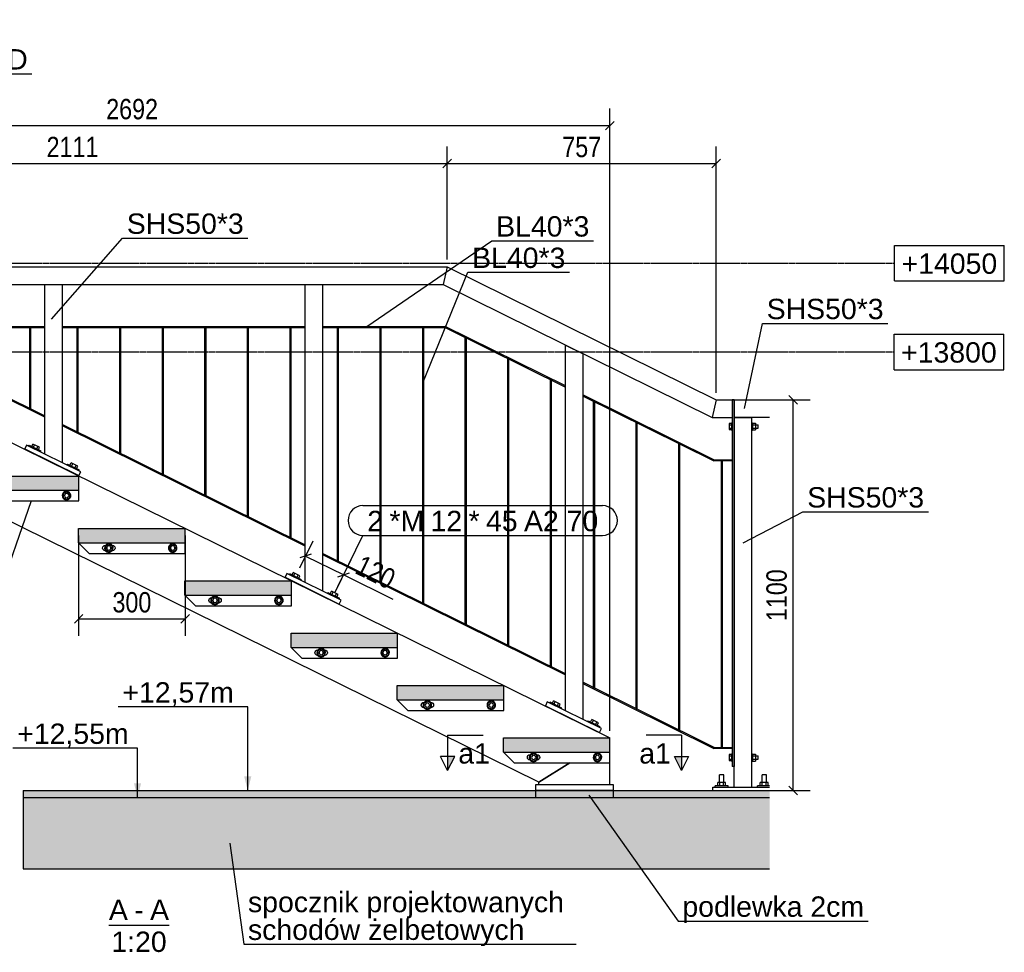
# Model space of a CAD drawing. Header units: millimetres. Extents: x 60 to 119230, y 44 to 9810.
# Tile 27 of 33: x 76050 to 78823, y 89 to 2715. Entities that reach past the tile are written whole.
import ezdxf

# ---------------------------------------------------------------- set-up
doc = ezdxf.new("R2010")
doc.units = ezdxf.units.MM
doc.linetypes.add('DXK_LINE_DOT3', pattern=[5.9187, 2.979, -0.9799, 0.9799, -0.9799])
doc.styles.add('Arial', font='ARIAL.TTF', dxfattribs={"height": 0.2})
doc.styles.add('Arial Narrow', font='ARIALN.TTF', dxfattribs={"height": 0.2})

# ---------------------------------------------------------------- blocks, each defined once
blk = doc.blocks.new('Unknown-13 - 28433')
at = {"color": 5}
blk.add_line((76301.2, 165), (76470.6, 165), dxfattribs=at)
at = {"color": 5, "style": 'Arial'}
for s, p in [('A', (76301.2, 180)), ('A', (76417.2, 180)), ('-', (76372.6, 180)), ('1:20', (76308.1, 90))]:
    blk.add_text(s, height=57.3, dxfattribs=at).set_placement(p)
blk = doc.blocks.new('Part-28504 - 28433')
at = {"color": 7}
for p, q in [((76120.5, 1491.7), (76120.5, 1969.4)), ((76120.5, 1969.4), (76170.5, 1969.4)), ((76170.5, 1467.1), (76170.5, 1969.4))]:
    blk.add_line(p, q, dxfattribs=at)
blk = doc.blocks.new('Part-28520 - 28433')
at = {"color": 7}
for p, q in [((75020.6, 2019.4), (77712.2, 692.7)), ((74974, 1819.4), (75011.3, 1979.4)), ((77512.2, 568.3), (74974, 1819.4)), ((77599.6, 622.7), (77512.2, 568.3))]:
    blk.add_line(p, q, dxfattribs=at)
blk = doc.blocks.new('Part-28456 - 28433')
at = {"color": 7}
for p, q in [((76947, 1847.9), (76944, 1847.9)), ((76944, 1847.9), (76944, 1191.7)), ((76947, 1847.9), (76947, 1190.2)), ((76947, 1190.2), (76944, 1191.7))]:
    blk.add_line(p, q, dxfattribs=at)
blk = doc.blocks.new('Part-28584 - 28433')
at = {"color": 7}
for p, q in [((77668.5, 1639.7), (77665.5, 1641.1)), ((77665.5, 1641.1), (77665.5, 834.5)), ((77668.5, 1639.7), (77668.5, 833)), ((77668.5, 833), (77665.5, 834.5))]:
    blk.add_line(p, q, dxfattribs=at)
blk = doc.blocks.new('Part-28435 - 28433')
blk.add_hatch(color=6).paths.add_polyline_path([(78162, 324.4), (78162, 524.4), (76059.9, 524.4), (76059.9, 324.4)])
at = {"color": 7}
for p, q in [((76059.9, 524.4), (76059.9, 324.4)), ((76059.9, 524.4), (78162, 524.4)), ((76059.9, 324.4), (78162, 324.4))]:
    blk.add_line(p, q, dxfattribs=at)
blk = doc.blocks.new('Part-28443 - 28433')
at = {"color": 7}
for p, q in [((77587.2, 768.8), (77587.2, 1798.7)), ((77587.2, 1798.7), (77637.2, 1773.9)), ((77637.2, 744.2), (77637.2, 1773.9))]:
    blk.add_line(p, q, dxfattribs=at)
blk = doc.blocks.new('Part-28508 - 28433')
blk.add_hatch(color=6).paths.add_polyline_path([(78162, 524.4), (78162, 544.4), (76059.9, 544.4), (76059.9, 524.4)])
at = {"color": 7}
for p, q in [((76059.9, 544.4), (76059.9, 524.4)), ((76059.9, 544.4), (78162, 544.4)), ((76059.9, 524.4), (78162, 524.4))]:
    blk.add_line(p, q, dxfattribs=at)
blk = doc.blocks.new('Part-28444 - 28433')
at = {"color": 7}
for p, q in [((76853.9, 1130.3), (76853.9, 1969.4)), ((76853.9, 1969.4), (76903.9, 1969.4)), ((76903.9, 1105.6), (76903.9, 1969.4))]:
    blk.add_line(p, q, dxfattribs=at)
blk = doc.blocks.new('Part-28445 - 28433')
at = {"color": 7}
for p, q in [((77586.7, 873.5), (76904.4, 1211.3)), ((76904.4, 1211.3), (76904.4, 1208)), ((76904.4, 1208), (77586.7, 870.2)), ((77586.7, 870.2), (77586.7, 873.5))]:
    blk.add_line(p, q, dxfattribs=at)
blk = doc.blocks.new('Part-28446 - 28433')
at = {"color": 7}
for p, q in [((76853.4, 1236.6), (76171, 1574.4)), ((76171, 1574.4), (76171, 1571)), ((76171, 1571), (76853.4, 1233.2)), ((76853.4, 1233.2), (76853.4, 1236.6))]:
    blk.add_line(p, q, dxfattribs=at)
blk = doc.blocks.new('Part-28447 - 28433')
at = {"color": 7}
for p, q in [((76120, 1599.6), (75437.7, 1937.4)), ((75437.7, 1937.4), (75437.7, 1934.1)), ((75437.7, 1934.1), (76120, 1596.3)), ((76120, 1596.3), (76120, 1599.6))]:
    blk.add_line(p, q, dxfattribs=at)
blk = doc.blocks.new('Part-28451 - 28433')
at = {"color": 7}
for p, q in [((77547, 1699.8), (77544, 1701.3)), ((77544, 1701.3), (77544, 894.6)), ((77547, 1699.8), (77547, 893.1)), ((77547, 893.1), (77544, 894.6))]:
    blk.add_line(p, q, dxfattribs=at)
blk = doc.blocks.new('Part-28452 - 28433')
at = {"color": 7}
for p, q in [((77427, 1759.2), (77424, 1760.7)), ((77424, 1760.7), (77424, 954)), ((77427, 1759.2), (77427, 952.6)), ((77427, 952.6), (77424, 954))]:
    blk.add_line(p, q, dxfattribs=at)
blk = doc.blocks.new('Part-28453 - 28433')
at = {"color": 7}
for p, q in [((77307, 1818.6), (77304, 1820.1)), ((77304, 1820.1), (77304, 1013.4)), ((77307, 1818.6), (77307, 1012)), ((77307, 1012), (77304, 1013.4))]:
    blk.add_line(p, q, dxfattribs=at)
blk = doc.blocks.new('Part-28454 - 28433')
at = {"color": 7}
for p, q in [((77187, 1847.9), (77184, 1847.9)), ((77184, 1847.9), (77184, 1072.9)), ((77187, 1847.9), (77187, 1071.4)), ((77187, 1071.4), (77184, 1072.9))]:
    blk.add_line(p, q, dxfattribs=at)
blk = doc.blocks.new('Part-28455 - 28433')
at = {"color": 7}
for p, q in [((77067, 1847.9), (77064, 1847.9)), ((77064, 1847.9), (77064, 1132.3)), ((77067, 1847.9), (77067, 1130.8)), ((77067, 1130.8), (77064, 1132.3))]:
    blk.add_line(p, q, dxfattribs=at)
blk = doc.blocks.new('Part-28457 - 28433')
at = {"color": 7}
for p, q in [((76813.7, 1847.9), (76810.7, 1847.9)), ((76810.7, 1847.9), (76810.7, 1257.7)), ((76813.7, 1847.9), (76813.7, 1256.2)), ((76813.7, 1256.2), (76810.7, 1257.7))]:
    blk.add_line(p, q, dxfattribs=at)
blk = doc.blocks.new('Part-28522 - 28433')
at = {"color": 7}
for p, q in [((77512.2, 568.3), (77599.6, 622.7)), ((77712.2, 560.4), (77712.2, 622.7)), ((77512.2, 560.4), (77512.2, 568.3))]:
    blk.add_line(p, q, dxfattribs=at)
blk = doc.blocks.new('Part-28458 - 28433')
at = {"color": 7}
for p, q in [((76693.7, 1847.9), (76690.7, 1847.9)), ((76690.7, 1847.9), (76690.7, 1317.1)), ((76693.7, 1847.9), (76693.7, 1315.6)), ((76693.7, 1315.6), (76690.7, 1317.1))]:
    blk.add_line(p, q, dxfattribs=at)
blk = doc.blocks.new('Part-28459 - 28433')
at = {"color": 7}
for p, q in [((76573.7, 1847.9), (76570.7, 1847.9)), ((76570.7, 1847.9), (76570.7, 1376.5)), ((76573.7, 1847.9), (76573.7, 1375)), ((76573.7, 1375), (76570.7, 1376.5))]:
    blk.add_line(p, q, dxfattribs=at)
blk = doc.blocks.new('Part-28524 - 28433')
blk.add_hatch(color=6).paths.add_polyline_path([(77712.2, 692.7), (77412.2, 692.7), (77412.2, 652.7), (77712.2, 652.7)])
at = {"color": 7}
for p, q in [((77412.2, 652.7), (77412.2, 692.7)), ((77412.2, 692.7), (77712.2, 692.7)), ((77712.2, 652.7), (77712.2, 692.7)), ((77412.2, 652.7), (77712.2, 652.7))]:
    blk.add_line(p, q, dxfattribs=at)
blk = doc.blocks.new('Part-28460 - 28433')
at = {"color": 7}
for p, q in [((76453.7, 1847.9), (76450.7, 1847.9)), ((76450.7, 1847.9), (76450.7, 1435.9)), ((76453.7, 1847.9), (76453.7, 1434.4)), ((76453.7, 1434.4), (76450.7, 1435.9))]:
    blk.add_line(p, q, dxfattribs=at)
blk = doc.blocks.new('Part-28525 - 28433')
at = {"color": 7}
for p, q in [((77412.2, 652.7), (77442.2, 622.7)), ((77712.2, 622.7), (77712.2, 652.7)), ((77442.2, 622.7), (77712.2, 622.7))]:
    blk.add_line(p, q, dxfattribs=at)
blk = doc.blocks.new('Part-28461 - 28433')
at = {"color": 7}
for p, q in [((76333.7, 1847.9), (76330.7, 1847.9)), ((76330.7, 1847.9), (76330.7, 1495.3)), ((76333.7, 1847.9), (76333.7, 1493.8)), ((76333.7, 1493.8), (76330.7, 1495.3))]:
    blk.add_line(p, q, dxfattribs=at)
blk = doc.blocks.new('Bolt-28526 - 28433')
at = {"color": 7}
for p, q in [((77677.2, 648.7), (77667.7, 643.2)), ((77667.7, 643.2), (77667.7, 632.2)), ((77686.7, 643.2), (77677.2, 648.7)), ((77686.7, 632.2), (77686.7, 643.2)), ((77667.7, 632.2), (77677.2, 626.7)), ((77677.2, 626.7), (77686.7, 632.2))]:
    blk.add_line(p, q, dxfattribs=at)
for radius, start, end in [(12, 120, 300), (12, 300, 120), (6, 120, 300), (6, 300, 120)]:
    blk.add_arc((77677.2, 637.7), radius, start, end, dxfattribs=at)
blk = doc.blocks.new('Part-28462 - 28433')
at = {"color": 7}
for p, q in [((76213.7, 1847.9), (76210.7, 1847.9)), ((76210.7, 1847.9), (76210.7, 1554.7)), ((76213.7, 1847.9), (76213.7, 1553.2)), ((76213.7, 1553.2), (76210.7, 1554.7))]:
    blk.add_line(p, q, dxfattribs=at)
blk = doc.blocks.new('Bolt-28527 - 28433')
at = {"color": 7}
for p, q in [((77479.7, 637.7), (77480.3, 640.6)), ((77480.3, 640.6), (77481.9, 643)), ((77481.9, 643), (77484.3, 644.6)), ((77484.3, 644.6), (77487.2, 645.2)), ((77487.2, 645.2), (77488.3, 645.2)), ((77497.2, 648.7), (77487.7, 643.2)), ((77487.7, 643.2), (77487.7, 632.2)), ((77506.7, 643.2), (77497.2, 648.7)), ((77506.1, 645.2), (77507.2, 645.2)), ((77506.7, 632.2), (77506.7, 643.2)), ((77507.2, 645.2), (77510.1, 644.6)), ((77510.1, 644.6), (77512.5, 643)), ((77512.5, 643), (77514.1, 640.6)), ((77514.1, 640.6), (77514.7, 637.7)), ((77480.3, 634.8), (77479.7, 637.7)), ((77481.9, 632.4), (77480.3, 634.8)), ((77484.3, 630.8), (77481.9, 632.4)), ((77487.2, 630.2), (77484.3, 630.8)), ((77488.3, 630.2), (77487.2, 630.2)), ((77487.7, 632.2), (77497.2, 626.7)), ((77497.2, 626.7), (77506.7, 632.2)), ((77507.2, 630.2), (77506.1, 630.2)), ((77510.1, 630.8), (77507.2, 630.2)), ((77512.5, 632.4), (77510.1, 630.8)), ((77514.1, 634.8), (77512.5, 632.4)), ((77514.7, 637.7), (77514.1, 634.8))]:
    blk.add_line(p, q, dxfattribs=at)
for radius, start, end in [(12, 120, 300), (12, 300, 120), (6, 120, 300), (6, 300, 120)]:
    blk.add_arc((77497.2, 637.7), radius, start, end, dxfattribs=at)
blk = doc.blocks.new('Part-28463 - 28433')
at = {"color": 7}
for p, q in [((76080.4, 1847.9), (76077.4, 1847.9)), ((76077.4, 1847.9), (76077.4, 1620.7)), ((76080.4, 1847.9), (76080.4, 1619.3)), ((76080.4, 1619.3), (76077.4, 1620.7))]:
    blk.add_line(p, q, dxfattribs=at)
blk = doc.blocks.new('Part-28528 - 28433')
blk.add_hatch(color=6).paths.add_polyline_path([(77413.1, 840.1), (77113.1, 840.1), (77113.1, 800.1), (77413.1, 800.1)])
at = {"color": 7}
for p, q in [((77113.1, 800.1), (77113.1, 840.1)), ((77113.1, 840.1), (77413.1, 840.1)), ((77413.1, 800.1), (77413.1, 840.1)), ((77113.1, 800.1), (77413.1, 800.1))]:
    blk.add_line(p, q, dxfattribs=at)
blk = doc.blocks.new('Part-28529 - 28433')
at = {"color": 7}
for p, q in [((77113.1, 800.1), (77143.1, 770.1)), ((77413.1, 770.1), (77413.1, 800.1)), ((77143.1, 770.1), (77413.1, 770.1))]:
    blk.add_line(p, q, dxfattribs=at)
blk = doc.blocks.new('Bolt-28530 - 28433')
at = {"color": 7}
for p, q in [((77378.1, 796.1), (77368.6, 790.6)), ((77368.6, 790.6), (77368.6, 779.6)), ((77368.6, 779.6), (77378.1, 774.1)), ((77387.6, 790.6), (77378.1, 796.1)), ((77378.1, 774.1), (77387.6, 779.6)), ((77387.6, 779.6), (77387.6, 790.6))]:
    blk.add_line(p, q, dxfattribs=at)
for radius, start, end in [(12, 120, 300), (12, 300, 120), (6, 120, 300), (6, 300, 120)]:
    blk.add_arc((77378.1, 785.1), radius, start, end, dxfattribs=at)
blk = doc.blocks.new('Bolt-28531 - 28433')
at = {"color": 7}
for p, q in [((77180.6, 785.1), (77181.2, 788)), ((77181.2, 782.2), (77180.6, 785.1)), ((77181.2, 788), (77182.8, 790.4)), ((77182.8, 779.8), (77181.2, 782.2)), ((77182.8, 790.4), (77185.3, 792)), ((77185.3, 778.2), (77182.8, 779.8)), ((77185.3, 792), (77188.1, 792.6)), ((77188.1, 777.6), (77185.3, 778.2)), ((77188.1, 792.6), (77189.2, 792.6)), ((77189.2, 777.6), (77188.1, 777.6)), ((77198.1, 796.1), (77188.6, 790.6)), ((77188.6, 790.6), (77188.6, 779.6)), ((77188.6, 779.6), (77198.1, 774.1)), ((77207.6, 790.6), (77198.1, 796.1)), ((77198.1, 774.1), (77207.6, 779.6)), ((77207, 792.6), (77208.1, 792.6)), ((77208.1, 777.6), (77207, 777.6)), ((77207.6, 779.6), (77207.6, 790.6)), ((77208.1, 792.6), (77211, 792)), ((77211, 778.2), (77208.1, 777.6)), ((77211, 792), (77213.4, 790.4)), ((77213.4, 779.8), (77211, 778.2)), ((77213.4, 790.4), (77215.1, 788)), ((77215.1, 782.2), (77213.4, 779.8)), ((77215.1, 788), (77215.6, 785.1)), ((77215.6, 785.1), (77215.1, 782.2))]:
    blk.add_line(p, q, dxfattribs=at)
for radius, start, end in [(12, 120, 300), (12, 300, 120), (6, 120, 300), (6, 300, 120)]:
    blk.add_arc((77198.1, 785.1), radius, start, end, dxfattribs=at)
blk = doc.blocks.new('Part-28467 - 28433')
at = {"color": 7}
for p, q in [((77248.6, 1850.9), (77247.9, 1847.9)), ((77247.9, 1847.9), (77586.7, 1680.2)), ((77586.7, 1683.5), (77248.6, 1850.9)), ((77586.7, 1680.2), (77586.7, 1683.5))]:
    blk.add_line(p, q, dxfattribs=at)
blk = doc.blocks.new('Part-28533 - 28433')
at = {"color": 7}
for p, q in [((76814.1, 947.5), (76844.1, 917.5)), ((77114.1, 917.5), (77114.1, 947.5)), ((76844.1, 917.5), (77114.1, 917.5))]:
    blk.add_line(p, q, dxfattribs=at)
blk = doc.blocks.new('Part-28469 - 28433')
at = {"color": 7}
for p, q in [((75143.1, 2019.4), (75143.1, 1969.4)), ((75143.1, 2019.4), (77254.1, 2019.4)), ((77254.1, 2019.4), (77242.4, 1969.4)), ((75143.1, 1969.4), (77242.4, 1969.4))]:
    blk.add_line(p, q, dxfattribs=at)
blk = doc.blocks.new('Part-28540 - 28433')
blk.add_hatch(color=6).paths.add_polyline_path([(76515.9, 1282.3), (76215.9, 1282.3), (76215.9, 1242.3), (76515.9, 1242.3)])
at = {"color": 7}
for p, q in [((76215.9, 1242.3), (76215.9, 1282.3)), ((76215.9, 1282.3), (76515.9, 1282.3)), ((76515.9, 1242.3), (76515.9, 1282.3)), ((76215.9, 1242.3), (76515.9, 1242.3))]:
    blk.add_line(p, q, dxfattribs=at)
blk = doc.blocks.new('Part-28476 - 28433')
at = {"color": 7}
for p, q in [((75612.4, 1850.9), (75618.5, 1847.9)), ((75612.4, 1850.9), (76120.5, 1850.9)), ((75618.5, 1847.9), (76120.5, 1847.9)), ((76170.5, 1850.9), (76853.9, 1850.9)), ((76170.5, 1847.9), (76853.9, 1847.9)), ((76903.9, 1850.9), (77248.6, 1850.9)), ((76903.9, 1847.9), (77247.9, 1847.9)), ((77248.6, 1850.9), (77247.9, 1847.9))]:
    blk.add_line(p, q, dxfattribs=at)
blk = doc.blocks.new('Part-28493 - 28433')
at = {"color": 7}
for p, q in [((77254.1, 2019.4), (77242.4, 1969.4)), ((77254.1, 2019.4), (78011.5, 1644.4)), ((77242.4, 1969.4), (77999.8, 1594.4)), ((78011.5, 1644.4), (77999.8, 1594.4))]:
    blk.add_line(p, q, dxfattribs=at)
blk = doc.blocks.new('Part-28532 - 28433')
blk.add_hatch(color=6).paths.add_polyline_path([(77114.1, 987.5), (76814.1, 987.5), (76814.1, 947.5), (77114.1, 947.5)])
at = {"color": 7}
for p, q in [((76814.1, 947.5), (76814.1, 987.5)), ((76814.1, 987.5), (77114.1, 987.5)), ((77114.1, 947.5), (77114.1, 987.5)), ((76814.1, 947.5), (77114.1, 947.5))]:
    blk.add_line(p, q, dxfattribs=at)
blk = doc.blocks.new('Bolt-28534 - 28433')
at = {"color": 7}
for p, q in [((77079.1, 943.5), (77069.6, 938)), ((77088.6, 938), (77079.1, 943.5)), ((77069.6, 938), (77069.6, 927)), ((77069.6, 927), (77079.1, 921.6)), ((77079.1, 921.6), (77088.6, 927)), ((77088.6, 927), (77088.6, 938))]:
    blk.add_line(p, q, dxfattribs=at)
for radius, start, end in [(12, 120, 300), (12, 300, 120), (6, 120, 300), (6, 300, 120)]:
    blk.add_arc((77079.1, 932.5), radius, start, end, dxfattribs=at)
blk = doc.blocks.new('Bolt-28535 - 28433')
at = {"color": 7}
for p, q in [((76899.1, 943.5), (76889.6, 938)), ((76908.6, 938), (76899.1, 943.5)), ((76881.6, 932.5), (76882.1, 935.4)), ((76882.1, 929.7), (76881.6, 932.5)), ((76882.1, 935.4), (76883.8, 937.8)), ((76883.8, 927.2), (76882.1, 929.7)), ((76883.8, 937.8), (76886.2, 939.5)), ((76886.2, 925.6), (76883.8, 927.2)), ((76886.2, 939.5), (76889.1, 940)), ((76889.1, 925), (76886.2, 925.6)), ((76889.1, 940), (76890.2, 940)), ((76890.2, 925), (76889.1, 925)), ((76889.6, 938), (76889.6, 927)), ((76889.6, 927), (76899.1, 921.6)), ((76899.1, 921.6), (76908.6, 927)), ((76908, 940), (76909.1, 940)), ((76909.1, 925), (76908, 925)), ((76908.6, 927), (76908.6, 938)), ((76909.1, 940), (76911.9, 939.5)), ((76911.9, 925.6), (76909.1, 925)), ((76911.9, 939.5), (76914.4, 937.8)), ((76914.4, 927.2), (76911.9, 925.6)), ((76914.4, 937.8), (76916, 935.4)), ((76916, 929.7), (76914.4, 927.2)), ((76916, 935.4), (76916.6, 932.5)), ((76916.6, 932.5), (76916, 929.7))]:
    blk.add_line(p, q, dxfattribs=at)
for radius, start, end in [(12, 120, 300), (12, 300, 120), (6, 120, 300), (6, 300, 120)]:
    blk.add_arc((76899.1, 932.5), radius, start, end, dxfattribs=at)
blk = doc.blocks.new('Part-28536 - 28433')
blk.add_hatch(color=6).paths.add_polyline_path([(76815, 1134.9), (76515, 1134.9), (76515, 1094.9), (76815, 1094.9)])
at = {"color": 7}
for p, q in [((76515, 1094.9), (76515, 1134.9)), ((76515, 1134.9), (76815, 1134.9)), ((76815, 1094.9), (76815, 1134.9)), ((76515, 1094.9), (76815, 1094.9))]:
    blk.add_line(p, q, dxfattribs=at)
blk = doc.blocks.new('Part-28537 - 28433')
at = {"color": 7}
for p, q in [((76515, 1094.9), (76545, 1064.9)), ((76815, 1064.9), (76815, 1094.9)), ((76545, 1064.9), (76815, 1064.9))]:
    blk.add_line(p, q, dxfattribs=at)
blk = doc.blocks.new('Bolt-28538 - 28433')
at = {"color": 7}
for p, q in [((76780, 1090.9), (76770.5, 1085.4)), ((76770.5, 1085.4), (76770.5, 1074.5)), ((76789.5, 1085.4), (76780, 1090.9)), ((76789.5, 1074.5), (76789.5, 1085.4)), ((76770.5, 1074.5), (76780, 1069)), ((76780, 1069), (76789.5, 1074.5))]:
    blk.add_line(p, q, dxfattribs=at)
for radius, start, end in [(12, 120, 300), (12, 300, 120), (6, 120, 300), (6, 300, 120)]:
    blk.add_arc((76780, 1079.9), radius, start, end, dxfattribs=at)
blk = doc.blocks.new('Bolt-28539 - 28433')
at = {"color": 7}
for p, q in [((76582.5, 1079.9), (76583.1, 1082.8)), ((76583.1, 1082.8), (76584.7, 1085.2)), ((76584.7, 1085.2), (76587.1, 1086.9)), ((76587.1, 1086.9), (76590, 1087.4)), ((76590, 1087.4), (76591.1, 1087.4)), ((76600, 1090.9), (76590.5, 1085.4)), ((76590.5, 1085.4), (76590.5, 1074.5)), ((76609.5, 1085.4), (76600, 1090.9)), ((76608.9, 1087.4), (76610, 1087.4)), ((76609.5, 1074.5), (76609.5, 1085.4)), ((76610, 1087.4), (76612.9, 1086.9)), ((76612.9, 1086.9), (76615.3, 1085.2)), ((76615.3, 1085.2), (76616.9, 1082.8)), ((76616.9, 1082.8), (76617.5, 1079.9)), ((76583.1, 1077.1), (76582.5, 1079.9)), ((76584.7, 1074.6), (76583.1, 1077.1)), ((76587.1, 1073), (76584.7, 1074.6)), ((76590, 1072.4), (76587.1, 1073)), ((76591.1, 1072.4), (76590, 1072.4)), ((76590.5, 1074.5), (76600, 1069)), ((76600, 1069), (76609.5, 1074.5)), ((76610, 1072.4), (76608.9, 1072.4)), ((76612.9, 1073), (76610, 1072.4)), ((76615.3, 1074.6), (76612.9, 1073)), ((76616.9, 1077.1), (76615.3, 1074.6)), ((76617.5, 1079.9), (76616.9, 1077.1))]:
    blk.add_line(p, q, dxfattribs=at)
for radius, start, end in [(12, 120, 300), (12, 300, 120), (6, 120, 300), (6, 300, 120)]:
    blk.add_arc((76600, 1079.9), radius, start, end, dxfattribs=at)
blk = doc.blocks.new('Part-28541 - 28433')
at = {"color": 7}
for p, q in [((76215.9, 1242.3), (76245.9, 1212.3)), ((76515.9, 1212.3), (76515.9, 1242.3)), ((76245.9, 1212.3), (76515.9, 1212.3))]:
    blk.add_line(p, q, dxfattribs=at)
blk = doc.blocks.new('Bolt-28542 - 28433')
at = {"color": 7}
for p, q in [((76480.9, 1238.3), (76471.4, 1232.8)), ((76471.4, 1232.8), (76471.4, 1221.9)), ((76471.4, 1221.9), (76480.9, 1216.4)), ((76490.4, 1232.8), (76480.9, 1238.3)), ((76480.9, 1216.4), (76490.4, 1221.9)), ((76490.4, 1221.9), (76490.4, 1232.8))]:
    blk.add_line(p, q, dxfattribs=at)
for radius, start, end in [(12, 120, 300), (12, 300, 120), (6, 120, 300), (6, 300, 120)]:
    blk.add_arc((76480.9, 1227.3), radius, start, end, dxfattribs=at)
blk = doc.blocks.new('Bolt-28543 - 28433')
at = {"color": 7}
for p, q in [((76283.4, 1227.3), (76284, 1230.2)), ((76284, 1224.5), (76283.4, 1227.3)), ((76284, 1230.2), (76285.6, 1232.7)), ((76285.6, 1222), (76284, 1224.5)), ((76285.6, 1232.7), (76288.1, 1234.3)), ((76288.1, 1220.4), (76285.6, 1222)), ((76288.1, 1234.3), (76290.9, 1234.8)), ((76290.9, 1219.8), (76288.1, 1220.4)), ((76290.9, 1234.8), (76292, 1234.8)), ((76300.9, 1238.3), (76291.4, 1232.8)), ((76291.4, 1232.8), (76291.4, 1221.9)), ((76291.4, 1221.9), (76300.9, 1216.4)), ((76310.4, 1232.8), (76300.9, 1238.3)), ((76300.9, 1216.4), (76310.4, 1221.9)), ((76309.8, 1234.8), (76310.9, 1234.8)), ((76310.4, 1221.9), (76310.4, 1232.8)), ((76310.9, 1234.8), (76313.8, 1234.3)), ((76313.8, 1220.4), (76310.9, 1219.8)), ((76313.8, 1234.3), (76316.2, 1232.7)), ((76316.2, 1222), (76313.8, 1220.4)), ((76316.2, 1232.7), (76317.9, 1230.2)), ((76317.9, 1224.5), (76316.2, 1222)), ((76317.9, 1230.2), (76318.4, 1227.3)), ((76318.4, 1227.3), (76317.9, 1224.5)), ((76292, 1219.8), (76290.9, 1219.8)), ((76310.9, 1219.8), (76309.8, 1219.8))]:
    blk.add_line(p, q, dxfattribs=at)
for radius, start, end in [(12, 120, 300), (12, 300, 120), (6, 120, 300), (6, 300, 120)]:
    blk.add_arc((76300.9, 1227.3), radius, start, end, dxfattribs=at)
blk = doc.blocks.new('Part-28544 - 28433')
blk.add_hatch(color=6).paths.add_polyline_path([(76216.9, 1429.8), (75916.9, 1429.8), (75916.9, 1389.8), (76216.9, 1389.8)])
at = {"color": 7}
for p, q in [((75916.9, 1389.8), (75916.9, 1429.8)), ((75916.9, 1429.8), (76216.9, 1429.8)), ((76216.9, 1389.8), (76216.9, 1429.8)), ((75916.9, 1389.8), (76216.9, 1389.8))]:
    blk.add_line(p, q, dxfattribs=at)
blk = doc.blocks.new('Part-28545 - 28433')
at = {"color": 7}
for p, q in [((75916.9, 1389.8), (75946.9, 1359.8)), ((76216.9, 1359.8), (76216.9, 1389.8)), ((75946.9, 1359.8), (76216.9, 1359.8))]:
    blk.add_line(p, q, dxfattribs=at)
blk = doc.blocks.new('Bolt-28546 - 28433')
at = {"color": 7}
for p, q in [((76181.9, 1385.7), (76172.4, 1380.2)), ((76172.4, 1380.2), (76172.4, 1369.3)), ((76172.4, 1369.3), (76181.9, 1363.8)), ((76191.4, 1380.2), (76181.9, 1385.7)), ((76181.9, 1363.8), (76191.4, 1369.3)), ((76191.4, 1369.3), (76191.4, 1380.2))]:
    blk.add_line(p, q, dxfattribs=at)
for radius, start, end in [(12, 300, 120), (12, 120, 300), (6, 120, 300), (6, 300, 120)]:
    blk.add_arc((76181.9, 1374.8), radius, start, end, dxfattribs=at)
blk = doc.blocks.new('Part-28561 - 28433')
at = {"color": 7}
for p, q in [((77722.2, 560.4), (77502.2, 560.4)), ((77502.2, 560.4), (77502.2, 544.4)), ((77722.2, 544.4), (77722.2, 560.4))]:
    blk.add_line(p, q, dxfattribs=at)
blk = doc.blocks.new('Part-28565 - 28433')
at = {"color": 7}
for p, q in [((77535.9, 794.1), (77530.6, 783.3)), ((77530.6, 783.3), (77683.1, 708.1)), ((77688.4, 718.9), (77535.9, 794.1)), ((77683.1, 708.1), (77688.4, 718.9))]:
    blk.add_line(p, q, dxfattribs=at)
blk = doc.blocks.new('Bolt-28566 - 28433')
at = {"color": 7}
for p, q in [((77541.8, 791.2), (77543.1, 793.9)), ((77543.1, 793.9), (77576.3, 777.5)), ((77550.4, 790.3), (77553.7, 797)), ((77572.3, 787.8), (77553.7, 797)), ((77555, 788), (77558.3, 794.7)), ((77564.4, 783.4), (77567.7, 790.1)), ((77569, 781.1), (77572.3, 787.8)), ((77575, 774.8), (77576.3, 777.5)), ((77547.2, 774), (77547.7, 774.9)), ((77558, 768.7), (77558.4, 769.6)), ((77649.4, 738.1), (77650.7, 740.8)), ((77650.7, 740.8), (77683.9, 724.5)), ((77654.9, 721), (77655.3, 721.8)), ((77658, 737.2), (77661.3, 744)), ((77680, 734.8), (77661.3, 744)), ((77662.7, 734.9), (77666, 741.7)), ((77672, 730.4), (77675.3, 737.1)), ((77676.6, 728.1), (77680, 734.8)), ((77682.6, 721.8), (77683.9, 724.5)), ((77665.6, 715.6), (77666.1, 716.5))]:
    blk.add_line(p, q, dxfattribs=at)
blk = doc.blocks.new('Part-28568 - 28433')
at = {"color": 7}
for p, q in [((76802.6, 1155.5), (76797.3, 1144.8)), ((76797.3, 1144.8), (76949.8, 1069.6)), ((76955.1, 1080.4), (76802.6, 1155.5)), ((76949.8, 1069.6), (76955.1, 1080.4))]:
    blk.add_line(p, q, dxfattribs=at)
blk = doc.blocks.new('Bolt-28569 - 28433')
at = {"color": 7}
for p, q in [((76808.4, 1152.7), (76809.8, 1155.4)), ((76809.8, 1155.4), (76843, 1139)), ((76817, 1151.8), (76820.4, 1158.5)), ((76839, 1149.3), (76820.4, 1158.5)), ((76821.7, 1149.5), (76825, 1156.2)), ((76831, 1144.9), (76834.3, 1151.6)), ((76835.7, 1142.6), (76839, 1149.3)), ((76841.6, 1136.3), (76843, 1139)), ((76813.9, 1135.5), (76814.3, 1136.4)), ((76824.7, 1130.2), (76825.1, 1131.1)), ((76916.1, 1099.6), (76917.4, 1102.3)), ((76917.4, 1102.3), (76950.6, 1085.9)), ((76921.5, 1082.4), (76922, 1083.3)), ((76924.7, 1098.7), (76928, 1105.4)), ((76946.6, 1096.3), (76928, 1105.4)), ((76929.3, 1096.4), (76932.7, 1103.1)), ((76938.7, 1091.8), (76942, 1098.5)), ((76943.3, 1089.5), (76946.6, 1096.3)), ((76949.3, 1083.2), (76950.6, 1085.9)), ((76932.3, 1077.1), (76932.7, 1078))]:
    blk.add_line(p, q, dxfattribs=at)
blk = doc.blocks.new('Part-28571 - 28433')
at = {"color": 7}
for p, q in [((76069.3, 1517), (76064, 1506.2)), ((76064, 1506.2), (76216.5, 1431.1)), ((76221.8, 1441.8), (76069.3, 1517)), ((76216.5, 1431.1), (76221.8, 1441.8))]:
    blk.add_line(p, q, dxfattribs=at)
blk = doc.blocks.new('Bolt-28572 - 28433')
at = {"color": 7}
for p, q in [((76075.1, 1514.1), (76076.4, 1516.8)), ((76076.4, 1516.8), (76109.6, 1500.5)), ((76080.6, 1496.9), (76081, 1497.8)), ((76083.7, 1513.2), (76087, 1520)), ((76105.7, 1510.8), (76087, 1520)), ((76088.4, 1510.9), (76091.7, 1517.7)), ((76097.7, 1506.3), (76101, 1513.1)), ((76102.4, 1504), (76105.7, 1510.8)), ((76108.3, 1497.8), (76109.6, 1500.5)), ((76091.3, 1491.6), (76091.8, 1492.5)), ((76182.7, 1461.1), (76184.1, 1463.8)), ((76184.1, 1463.8), (76217.3, 1447.4)), ((76188.2, 1443.9), (76188.7, 1444.8)), ((76191.3, 1460.2), (76194.7, 1466.9)), ((76213.3, 1457.7), (76194.7, 1466.9)), ((76196, 1457.9), (76199.3, 1464.6)), ((76205.3, 1453.3), (76208.6, 1460)), ((76210, 1451), (76213.3, 1457.7)), ((76215.9, 1444.7), (76217.3, 1447.4)), ((76199, 1438.6), (76199.4, 1439.5))]:
    blk.add_line(p, q, dxfattribs=at)
blk = doc.blocks.new('Part-28576 - 28433')
at = {"color": 7}
for p, q in [((78011.5, 1644.4), (77999.8, 1594.4)), ((78011.5, 1644.4), (78056.9, 1644.4)), ((78056.9, 1644.4), (78056.9, 1594.4)), ((77999.8, 1594.4), (78056.9, 1594.4))]:
    blk.add_line(p, q, dxfattribs=at)
blk = doc.blocks.new('Part-28578 - 28433')
at = {"color": 7}
for p, q in [((78005.3, 662.9), (78006, 665.9)), ((78006, 665.9), (78056.9, 665.9)), ((78056.9, 662.9), (78005.3, 662.9))]:
    blk.add_line(p, q, dxfattribs=at)
blk = doc.blocks.new('Part-28579 - 28433')
at = {"color": 7}
for p, q in [((78006, 665.9), (77637.5, 848.3)), ((77637.5, 848.3), (77637.5, 845)), ((77637.5, 845), (78005.3, 662.9)), ((78005.3, 662.9), (78006, 665.9))]:
    blk.add_line(p, q, dxfattribs=at)
blk = doc.blocks.new('Part-28580 - 28433')
at = {"color": 7}
for p, q in [((78005.3, 1472.9), (78006, 1475.9)), ((78056.9, 1472.9), (78005.3, 1472.9)), ((78006, 1475.9), (78056.9, 1475.9))]:
    blk.add_line(p, q, dxfattribs=at)
blk = doc.blocks.new('Part-28581 - 28433')
at = {"color": 7}
for p, q in [((77637.2, 1658.5), (78006, 1475.9)), ((77637.2, 1655.2), (78005.3, 1472.9)), ((78006, 1475.9), (78005.3, 1472.9))]:
    blk.add_line(p, q, dxfattribs=at)
blk = doc.blocks.new('Part-28582 - 28433')
at = {"color": 7}
for p, q in [((77908.5, 1520.8), (77905.5, 1522.3)), ((77905.5, 1522.3), (77905.5, 715.7)), ((77908.5, 1520.8), (77908.5, 714.2)), ((77908.5, 714.2), (77905.5, 715.7))]:
    blk.add_line(p, q, dxfattribs=at)
blk = doc.blocks.new('Part-28583 - 28433')
at = {"color": 7}
for p, q in [((77788.5, 1580.3), (77785.5, 1581.7)), ((77785.5, 1581.7), (77785.5, 775.1)), ((77788.5, 1580.3), (77788.5, 773.6)), ((77788.5, 773.6), (77785.5, 775.1))]:
    blk.add_line(p, q, dxfattribs=at)
blk = doc.blocks.new('Part-28585 - 28433')
at = {"color": 7}
for p, q in [((78028.5, 1472.9), (78025.5, 1472.9)), ((78025.5, 1472.9), (78025.5, 665.9)), ((78028.5, 1472.9), (78028.5, 665.9)), ((78028.5, 665.9), (78025.5, 665.9))]:
    blk.add_line(p, q, dxfattribs=at)
blk = doc.blocks.new('Part-28586 - 28433')
at = {"color": 7}
for p, q in [((78061.9, 1644.4), (78056.9, 1644.4)), ((78056.9, 1644.4), (78056.9, 612.4)), ((78061.9, 1644.4), (78061.9, 612.4)), ((78061.9, 612.4), (78056.9, 612.4))]:
    blk.add_line(p, q, dxfattribs=at)
blk = doc.blocks.new('Part-28587 - 28433')
at = {"color": 7}
for p, q in [((78061.9, 554.4), (78061.9, 1594.4)), ((78061.9, 1594.4), (78111.9, 1594.4)), ((78111.9, 554.4), (78111.9, 1594.4))]:
    blk.add_line(p, q, dxfattribs=at)
blk = doc.blocks.new('Part-28589 - 28433')
at = {"color": 7}
for p, q in [((78001.9, 544.4), (78001.9, 554.4)), ((78001.9, 554.4), (78162, 554.4))]:
    blk.add_line(p, q, dxfattribs=at)
blk = doc.blocks.new('Bolt-28590 - 28433')
at = {"color": 7}
for p, q in [((78032.1, 588.4), (78020.9, 588.4)), ((78020.9, 567.4), (78020.9, 588.4)), ((78032.9, 588.4), (78032.1, 588.4)), ((78032.9, 567.4), (78032.9, 588.4)), ((78152.1, 588.4), (78140.9, 588.4)), ((78140.9, 567.4), (78140.9, 588.4)), ((78152.9, 588.4), (78152.1, 588.4)), ((78152.9, 567.4), (78152.9, 588.4)), ((78045.4, 557.4), (78008.4, 557.4)), ((78008.4, 554.4), (78008.4, 557.4)), ((78015.9, 557.4), (78015.9, 567.4)), ((78037.8, 567.4), (78015.9, 567.4)), ((78021.4, 557.4), (78021.4, 567.4)), ((78032.4, 557.4), (78032.4, 567.4)), ((78037.8, 557.4), (78037.8, 567.4)), ((78045.4, 554.4), (78045.4, 557.4)), ((78162, 557.4), (78128.4, 557.4)), ((78128.4, 554.4), (78128.4, 557.4)), ((78135.9, 557.4), (78135.9, 567.4)), ((78157.8, 567.4), (78135.9, 567.4)), ((78141.4, 557.4), (78141.4, 567.4)), ((78152.4, 557.4), (78152.4, 567.4)), ((78157.8, 557.4), (78157.8, 567.4))]:
    blk.add_line(p, q, dxfattribs=at)
blk = doc.blocks.new('Bolt-28591 - 28433')
at = {"color": 7}
for p, q in [((78054.9, 646.1), (78048.5, 646.1)), ((78048.5, 646.1), (78048.5, 628.7)), ((78048.5, 641.7), (78054.9, 641.7)), ((78054.9, 647.4), (78054.9, 627.4)), ((78054.9, 647.4), (78056.9, 647.4)), ((78111.9, 647.4), (78113.9, 647.4)), ((78113.9, 647.4), (78113.9, 627.4)), ((78113.9, 647.2), (78121.9, 647.2)), ((78113.9, 642.3), (78121.9, 642.3)), ((78121.9, 647.2), (78121.9, 627.6)), ((78121.9, 642.4), (78129.9, 642.4)), ((78129.9, 641.7), (78129.9, 642.4)), ((78129.9, 633.1), (78129.9, 641.7)), ((78048.5, 633.1), (78054.9, 633.1)), ((78048.5, 628.7), (78054.9, 628.7)), ((78054.9, 627.4), (78056.9, 627.4)), ((78111.9, 627.4), (78113.9, 627.4)), ((78113.9, 632.5), (78121.9, 632.5)), ((78113.9, 627.6), (78121.9, 627.6)), ((78121.9, 632.4), (78129.9, 632.4)), ((78129.9, 632.4), (78129.9, 633.1))]:
    blk.add_line(p, q, dxfattribs=at)
blk = doc.blocks.new('Bolt-28592 - 28433')
at = {"color": 7}
for p, q in [((78054.9, 1578.1), (78048.5, 1578.1)), ((78048.5, 1578.1), (78048.5, 1560.7)), ((78048.5, 1573.7), (78054.9, 1573.7)), ((78048.5, 1565.1), (78054.9, 1565.1)), ((78048.5, 1560.7), (78054.9, 1560.7)), ((78054.9, 1579.4), (78054.9, 1559.4)), ((78054.9, 1579.4), (78056.9, 1579.4)), ((78054.9, 1559.4), (78056.9, 1559.4)), ((78111.9, 1579.4), (78113.9, 1579.4)), ((78111.9, 1559.4), (78113.9, 1559.4)), ((78113.9, 1579.4), (78113.9, 1559.4)), ((78113.9, 1579.2), (78121.9, 1579.2)), ((78113.9, 1574.3), (78121.9, 1574.3)), ((78113.9, 1564.5), (78121.9, 1564.5)), ((78113.9, 1559.6), (78121.9, 1559.6)), ((78121.9, 1579.2), (78121.9, 1559.6)), ((78121.9, 1574.4), (78129.9, 1574.4)), ((78121.9, 1564.4), (78129.9, 1564.4)), ((78129.9, 1573.7), (78129.9, 1574.4)), ((78129.9, 1565.1), (78129.9, 1573.7)), ((78129.9, 1564.4), (78129.9, 1565.1))]:
    blk.add_line(p, q, dxfattribs=at)
blk = doc.blocks.new('Part-28620 - 28433')
at = {"color": 7}
for p, q in [((78061.9, 1644.4), (78162, 1644.4)), ((78061.9, 1594.4), (78061.9, 1644.4)), ((78162, 1594.4), (78061.9, 1594.4))]:
    blk.add_line(p, q, dxfattribs=at)
blk = doc.blocks.new('GridLine-28627 - 28433')
at = {"color": 6}
for p, q in [((73754.4, 1829.4), (74063.7, 1829.4)), ((73754.4, 1729.4), (73754.4, 1829.4)), ((74063.7, 1729.4), (74063.7, 1829.4)), ((78512.4, 1829.4), (78821.6, 1829.4)), ((78512.4, 1729.4), (78512.4, 1829.4)), ((78821.6, 1729.4), (78821.6, 1829.4)), ((73754.4, 1729.4), (74063.7, 1729.4)), ((78512.4, 1729.4), (78821.6, 1729.4))]:
    blk.add_line(p, q, dxfattribs=at)
at = {"color": 6, "linetype": 'DXK_LINE_DOT3'}
blk.add_line((74063.7, 1779.4), (78512.4, 1779.4), dxfattribs=at)
at = {"color": 7, "style": 'Arial'}
for p in [(73774.4, 1749.4), (78532.4, 1749.4)]:
    blk.add_text('+13800', height=57.3, dxfattribs=at).set_placement(p)
blk = doc.blocks.new('GridLine-28628 - 28433')
at = {"color": 6}
for p, q in [((73754.4, 2079.4), (74063.7, 2079.4)), ((73754.4, 1979.4), (73754.4, 2079.4)), ((74063.7, 1979.4), (74063.7, 2079.4)), ((78513.8, 2079.4), (78823.1, 2079.4)), ((78513.8, 1979.4), (78513.8, 2079.4)), ((78823.1, 1979.4), (78823.1, 2079.4)), ((73754.4, 1979.4), (74063.7, 1979.4)), ((78513.8, 1979.4), (78823.1, 1979.4))]:
    blk.add_line(p, q, dxfattribs=at)
at = {"color": 6, "linetype": 'DXK_LINE_DOT3'}
blk.add_line((74063.7, 2029.4), (78513.8, 2029.4), dxfattribs=at)
at = {"color": 7, "style": 'Arial'}
for p in [(73774.4, 1999.4), (78533.8, 1999.4)]:
    blk.add_text('+14050', height=57.3, dxfattribs=at).set_placement(p)
blk = doc.blocks.new('Rectangle-34463 - 28433')
at = {"color": 7}
for p, q in [((77722.2, 544.4), (77502.2, 544.4)), ((77502.2, 544.4), (77502.2, 524.4)), ((77722.2, 524.4), (77722.2, 544.4)), ((77502.2, 524.4), (77722.2, 524.4))]:
    blk.add_line(p, q, dxfattribs=at)
blk = doc.blocks.new('StraightDimension-29130 - 28433')
at = {"color": 174}
for p, q in [((77254.1, 2039.4), (77254.1, 2357.8)), ((78011.5, 1664.4), (78011.5, 2357.8)), ((77266.1, 2321.8), (77242.1, 2297.8)), ((77254.1, 2309.8), (78011.5, 2309.8)), ((77999.5, 2297.8), (78023.5, 2321.8))]:
    blk.add_line(p, q, dxfattribs=at)
at = {"color": 30, "style": 'Arial Narrow'}
blk.add_text('757', height=57.27, dxfattribs=at).set_placement((77578.1, 2327.8))
blk = doc.blocks.new('StraightDimension-29131 - 28433')
at = {"color": 174}
for p, q in [((75143.1, 2039.4), (75143.1, 2357.8)), ((77254.1, 2039.4), (77254.1, 2357.8)), ((75155.1, 2321.8), (75131.1, 2297.8)), ((75143.1, 2309.8), (77254.1, 2309.8)), ((77242.1, 2297.8), (77266.1, 2321.8))]:
    blk.add_line(p, q, dxfattribs=at)
at = {"color": 30, "style": 'Arial Narrow'}
blk.add_text('2111', height=57.27, dxfattribs=at).set_placement((76125.6, 2327.8))
blk = doc.blocks.new('StraightDimension-29168 - 28433')
at = {"color": 174}
for p, q in [((78054.2, 1644.4), (78276.2, 1644.4)), ((78240.2, 1632.4), (78216.2, 1656.4)), ((78228.2, 544.4), (78228.2, 1644.4)), ((78216.2, 556.4), (78240.2, 532.4)), ((77983.4, 544.4), (78276.2, 544.4))]:
    blk.add_line(p, q, dxfattribs=at)
at = {"color": 30, "style": 'Arial Narrow'}
blk.add_text('1100', height=57.27, rotation=90.0002, dxfattribs=at).set_placement((78210.2, 1021.5))
blk = doc.blocks.new('StraightDimension-29197 - 28433')
at = {"color": 174}
for p, q in [((76215.9, 1262.3), (76215.9, 979.9)), ((76515.9, 1262.3), (76515.9, 979.9)), ((76227.9, 1039.9), (76203.9, 1015.9)), ((76215.9, 1027.9), (76515.9, 1027.9)), ((76503.9, 1015.9), (76527.9, 1039.9))]:
    blk.add_line(p, q, dxfattribs=at)
at = {"color": 30, "style": 'Arial Narrow'}
blk.add_text('300', height=57.27, dxfattribs=at).set_placement((76311.2, 1045.9))
blk = doc.blocks.new('StraightDimension-29771 - 28433')
at = {"color": 174}
for p, q in [((75020.6, 2039.4), (75020.6, 2464.5)), ((77712.2, 712.7), (77712.2, 2464.5)), ((75032.6, 2428.5), (75008.6, 2404.5)), ((75020.6, 2416.5), (77712.2, 2416.5)), ((77700.2, 2404.5), (77724.2, 2428.5))]:
    blk.add_line(p, q, dxfattribs=at)
at = {"color": 30, "style": 'Arial Narrow'}
blk.add_text('2692', height=57.27, dxfattribs=at).set_placement((76293.5, 2434.5))
blk = doc.blocks.new('StraightDimension-43560 - 28433')
at = {"color": 174}
for p, q in [((76838.5, 1171.8), (76876, 1247.9)), ((76870.8, 1210.3), (76838.7, 1199.4)), ((76854.8, 1204.8), (76962.4, 1151.8)), ((76946.2, 1118.8), (76983.6, 1194.8)), ((76946.3, 1146.3), (76978.5, 1157.2)), ((76962.4, 1151.8), (77100.9, 1083.5)), ((76962.4, 1151.8), (77100.9, 1083.5))]:
    blk.add_line(p, q, dxfattribs=at)
at = {"color": 30, "style": 'Arial Narrow'}
blk.add_text('120', height=57.27, rotation=333.7585, dxfattribs=at).set_placement((76990.5, 1158))
blk = doc.blocks.new('Mark-28733 - 28433')
at = {"color": 136}
for p, q in [((78091.1, 1619.9), (78141.8, 1859.7)), ((78141.8, 1859.7), (78495, 1859.7))]:
    blk.add_line(p, q, dxfattribs=at)
at = {"color": 30, "style": 'Arial'}
blk.add_text('SHS50*3', height=57.3, dxfattribs=at).set_placement((78153.8, 1871.7))
blk = doc.blocks.new('Unknown-34458 - 28433')
blk.add_hatch(color=6).paths.add_polyline_path([(76702.2, 584.4), (76692.2, 544.4), (76682.2, 584.4)])
at = {"color": 6}
for p, q in [((76664.8, 780.1), (76327.2, 780.1)), ((76692.2, 780.1), (76664.8, 780.1)), ((76692.2, 544.4), (76692.2, 780.1))]:
    blk.add_line(p, q, dxfattribs=at)
at = {"color": 6, "style": 'Arial'}
blk.add_text('+12,57m', height=57.3, dxfattribs=at).set_placement((76339.2, 792.1))
blk = doc.blocks.new('Mark-28673 - 28433')
at = {"color": 136}
for p, q in [((77184.9, 1692.3), (77312.2, 2003.8)), ((77312.2, 2003.8), (77598.7, 2003.8))]:
    blk.add_line(p, q, dxfattribs=at)
at = {"color": 30, "style": 'Arial'}
blk.add_text('BL40*3', height=57.3, dxfattribs=at).set_placement((77324.2, 2015.8))
blk = doc.blocks.new('Mark-28688 - 28433')
at = {"color": 136}
for p, q in [((77027.3, 1850.9), (77379.8, 2092.2)), ((77379.8, 2092.2), (77666.4, 2092.2))]:
    blk.add_line(p, q, dxfattribs=at)
at = {"color": 30, "style": 'Arial'}
blk.add_text('BL40*3', height=57.3, dxfattribs=at).set_placement((77391.8, 2104.2))
blk = doc.blocks.new('Mark-28690 - 28433')
at = {"color": 136}
for p, q in [((76139.3, 1871.5), (76339.6, 2099.9)), ((76339.6, 2099.9), (76692.8, 2099.9))]:
    blk.add_line(p, q, dxfattribs=at)
at = {"color": 30, "style": 'Arial'}
blk.add_text('SHS50*3', height=57.3, dxfattribs=at).set_placement((76351.6, 2111.9))
blk = doc.blocks.new('Mark-28731 - 28433')
at = {"color": 136}
for p, q in [((78087.4, 1242.3), (78255.9, 1329.3)), ((78255.9, 1329.3), (78609.1, 1329.3))]:
    blk.add_line(p, q, dxfattribs=at)
at = {"color": 30, "style": 'Arial'}
blk.add_text('SHS50*3', height=57.3, dxfattribs=at).set_placement((78267.9, 1341.3))
blk = doc.blocks.new('Text-32861 - 28433')
at = {"color": 96}
for p, q in [((76641.4, 396), (76680.9, 111.8)), ((76680.9, 111.8), (77616.8, 111.8))]:
    blk.add_line(p, q, dxfattribs=at)
at = {"color": 30, "style": 'Arial'}
for s, p in [('spocznik projektowanych ', (76692.9, 201.8)), ('schodów żelbetowych', (76692.9, 123.8))]:
    blk.add_text(s, height=57.305, dxfattribs=at).set_placement(p)
blk = doc.blocks.new('Text-32082 - 28433')
at = {"color": 136}
for p in [(76081.9, 1359.8), (74554.6, 899.1)]:
    blk.add_line(p, (75921.8, 899.1), dxfattribs=at)
at = {"color": 30, "style": 'Arial'}
for s, p in [('stopień schodowy z kraty pomostowej', (74566.6, 1067.1)), ('zgrzewanej 300x1480mm', (74566.6, 989.1)), ('płaskownik 40x3mm SERRATED', (74566.6, 911.1))]:
    blk.add_text(s, height=57.305, dxfattribs=at).set_placement(p)
blk = doc.blocks.new('SectionMark-32170 - 28433')
for points in [[(77255.2, 640.4), (77275.2, 640.4), (77255.2, 600.4)], [(77893.9, 640.4), (77913.9, 640.4), (77913.9, 600.4)]]:
    blk.add_hatch(color=5).paths.add_polyline_path(points)
at = {"color": 5}
for p, q in [((77255.2, 700.4), (77355.2, 700.4)), ((77255.2, 700.4), (77255.2, 600.4)), ((77913.9, 700.4), (77813.9, 700.4)), ((77913.9, 700.4), (77913.9, 600.4)), ((77255.2, 600.4), (77235.2, 640.4)), ((77275.2, 640.4), (77235.2, 640.4)), ((77255.2, 600.4), (77275.2, 640.4)), ((77893.9, 640.4), (77933.9, 640.4)), ((77913.9, 600.4), (77893.9, 640.4)), ((77933.9, 640.4), (77913.9, 600.4))]:
    blk.add_line(p, q, dxfattribs=at)
at = {"color": 5, "style": 'Arial'}
for p in [(77285.2, 620.4), (77794.9, 620.4)]:
    blk.add_text('a1', height=57.3, dxfattribs=at).set_placement(p)
blk = doc.blocks.new('Text-32884 - 28433')
at = {"color": 136}
for p, q in [((74881.7, 2019.4), (74881.7, 2562.6)), ((74881.7, 2562.6), (76084.2, 2562.6))]:
    blk.add_line(p, q, dxfattribs=at)
at = {"color": 30, "style": 'Arial'}
for s, p in [('krata pomostowa zgrzewana', (74893.7, 2652.6)), ('płaskownik 40x3mm SERRATED', (74893.7, 2574.6))]:
    blk.add_text(s, height=57.305, dxfattribs=at).set_placement(p)
blk = doc.blocks.new('Mark-33011 - 28433')
at = {"color": 136}
for p, q in [((77016.8, 1346.7), (77691.4, 1346.7)), ((76937.3, 1100.8), (77016.8, 1262.7)), ((77016.8, 1262.7), (77691.4, 1262.7))]:
    blk.add_line(p, q, dxfattribs=at)
for centre, start, end in [((77016.8, 1304.7), 90, 270), ((77691.4, 1304.7), 270, 90)]:
    blk.add_arc(centre, 42, start, end, dxfattribs=at)
at = {"color": 30, "style": 'Arial'}
for s, p in [('2', (77028.8, 1274.7)), ('*M', (77091.3, 1274.7)), ('12', (77207.1, 1274.7)), ('*', (77314.1, 1274.7)), ('45', (77363.3, 1274.7)), ('A2 70', (77470.3, 1274.7))]:
    blk.add_text(s, height=57.3, dxfattribs=at).set_placement(p)
blk = doc.blocks.new('Text-34480 - 28433')
at = {"color": 136}
for p, q in [((77652.6, 531.5), (77904.4, 177)), ((77904.4, 177), (78439.9, 177))]:
    blk.add_line(p, q, dxfattribs=at)
at = {"color": 30, "style": 'Arial'}
blk.add_text('podlewka 2cm', height=57.305, dxfattribs=at).set_placement((77916.4, 189))
blk = doc.blocks.new('Unknown-34501 - 28433')
blk.add_hatch(color=6).paths.add_polyline_path([(76391.8, 564.4), (76381.8, 524.4), (76371.8, 564.4)])
at = {"color": 6}
for p, q in [((76368.6, 663.8), (76031, 663.8)), ((76381.8, 663.8), (76368.6, 663.8)), ((76381.8, 524.4), (76381.8, 663.8))]:
    blk.add_line(p, q, dxfattribs=at)
at = {"color": 6, "style": 'Arial'}
blk.add_text('+12,55m', height=57.3, dxfattribs=at).set_placement((76043, 675.8))

msp = doc.modelspace()

# ---------------------------------------------------------------- block references
for name in ['Text-32884 - 28433', 'StraightDimension-29771 - 28433', 'StraightDimension-29131 - 28433', 'StraightDimension-29130 - 28433', 'Mark-28690 - 28433', 'Mark-28688 - 28433', 'GridLine-28628 - 28433', 'Mark-28673 - 28433', 'Part-28520 - 28433', 'Part-28469 - 28433', 'Part-28493 - 28433', 'Part-28504 - 28433', 'Part-28444 - 28433', 'Part-28447 - 28433', 'Mark-28733 - 28433', 'Part-28476 - 28433', 'Part-28463 - 28433', 'Part-28462 - 28433', 'Part-28461 - 28433', 'Part-28460 - 28433', 'Part-28459 - 28433', 'Part-28458 - 28433', 'Part-28457 - 28433', 'Part-28456 - 28433', 'Part-28455 - 28433', 'Part-28454 - 28433', 'Part-28467 - 28433', 'GridLine-28627 - 28433', 'Part-28453 - 28433', 'Part-28443 - 28433', 'Part-28452 - 28433', 'Part-28451 - 28433', 'Part-28581 - 28433', 'Part-28584 - 28433', 'StraightDimension-29168 - 28433', 'Part-28576 - 28433', 'Part-28586 - 28433', 'Part-28620 - 28433', 'Part-28583 - 28433', 'Part-28587 - 28433', 'Part-28446 - 28433', 'Bolt-28592 - 28433', 'Part-28571 - 28433', 'Bolt-28572 - 28433', 'Part-28582 - 28433', 'Part-28580 - 28433', 'Part-28585 - 28433', 'Part-28544 - 28433', 'Part-28545 - 28433', 'Bolt-28546 - 28433', 'Mark-28731 - 28433', 'Text-32082 - 28433', 'Mark-33011 - 28433', 'Part-28540 - 28433', 'StraightDimension-29197 - 28433', 'Part-28541 - 28433', 'Bolt-28543 - 28433', 'Bolt-28542 - 28433', 'StraightDimension-43560 - 28433', 'Part-28445 - 28433', 'Part-28568 - 28433', 'Bolt-28569 - 28433', 'Part-28536 - 28433', 'Part-28537 - 28433', 'Bolt-28539 - 28433', 'Bolt-28538 - 28433', 'Part-28532 - 28433', 'Part-28533 - 28433', 'Bolt-28535 - 28433', 'Bolt-28534 - 28433', 'Unknown-34458 - 28433', 'Part-28528 - 28433', 'Part-28579 - 28433', 'Part-28529 - 28433', 'Bolt-28531 - 28433', 'Bolt-28530 - 28433', 'Part-28565 - 28433', 'Bolt-28566 - 28433', 'Unknown-34501 - 28433', 'SectionMark-32170 - 28433', 'Part-28524 - 28433', 'Part-28578 - 28433', 'Part-28525 - 28433', 'Bolt-28527 - 28433', 'Bolt-28526 - 28433', 'Bolt-28591 - 28433', 'Part-28522 - 28433', 'Bolt-28590 - 28433', 'Part-28561 - 28433', 'Part-28508 - 28433', 'Rectangle-34463 - 28433', 'Text-34480 - 28433', 'Part-28589 - 28433', 'Part-28435 - 28433', 'Text-32861 - 28433', 'Unknown-13 - 28433']:
    msp.add_blockref(name, (0, 0))

doc.saveas('drawing.dxf')
